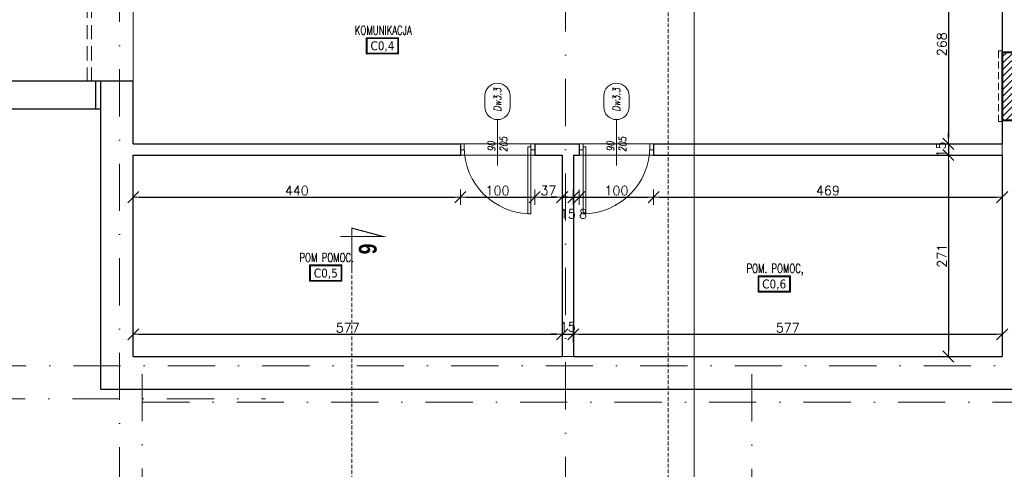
# Model space of a CAD drawing. Header units: millimetres. Extents: x 23192 to 177760, y -399809 to -79279.
# Tile 88 of 256: x 51858 to 53182, y -198166 to -197562. Entities that reach past the tile are written whole.
import ezdxf
from ezdxf.enums import TextEntityAlignment as Align

# ---------------------------------------------------------------- set-up
doc = ezdxf.new("R2010")
doc.units = ezdxf.units.MM
for name, pattern in [('CARKOVANA', [7.5, 5, -2.5]), ('DASHDOT', [25.4, 12.7, -6.35, 0, -6.35]), ('HIDDEN', [9.525, 6.35, -3.175]), ('HIDDEN2', [4.7625, 3.175, -1.5875])]:
    doc.linetypes.add(name, pattern=pattern)
doc.layers.get('0').update_dxf_attribs({"lineweight": 0})
for name, color, linetype, lineweight in [('!! 0_ Istn-sciany', 3, 'Continuous', 30), ('!! 0_ Istn-widok', 1, 'Continuous', 15), ('!! 0_ Opis', 8, 'Continuous', 13), ('!! 0_Istn-cienka', 4, 'Continuous', 9), ('!! 0_Istn-drzwi', 1, 'Continuous', 13), ('!! 0_Opis_pom', 9, 'Continuous', 13), ('!! 0_Osie', 1, 'DASHDOT', 13), ('!! 1_hatch projektowane ściany', 4, 'Continuous', 5), ('!! 1_PROJ Sciany', 2, 'Continuous', 40), ('!! 2_drzwi opis', 151, 'Continuous', 9), ('!! wymiary osi', 250, 'Continuous', 9), ('0-osie-liniA', 14, 'DASHDOT', 5)]:
    doc.layers.add(name, color=color, linetype=linetype, lineweight=lineweight)
doc.layers.add('!! 0_ramki', color=66, linetype='Continuous', lineweight=9, plot=False)
doc.layers.add('Powierzchnia', color=140, linetype='Continuous', lineweight=5, plot=False)
doc.layers.add('!! 1_Wyburzenia', color=252, linetype='CARKOVANA', lineweight=13, true_color=0x696969)
doc.styles.add('50', font='ROMANS.shx', dxfattribs={"width": 0.8, "height": 10})
doc.styles.add('ARCHETYP', font='romans.shx', dxfattribs={"height": 15})
doc.styles.add('ARIAL', font='tahoma.ttf')
doc.styles.add('STYLE7', font='ARIALNB.TTF')
doc.styles.add('TXT', font='simplex.shx')
doc.dimstyles.new('DIM50', dxfattribs={"dimscale": 5, "dimtxt": 2.5, "dimasz": 1.5, "dimexe": 0, "dimexo": 0, "dimgap": 0.5, "dimtad": 1, "dimdec": 4, "dimrnd": 0.5, "dimdsep": 46, "dimtxsty": 'TXT', "dimblk1": 'TICK1', "dimblk2": 'TICK1', "dimsah": 1, "dimcen": 0, "dimse1": 1, "dimse2": 1, "dimclrd": 1, "dimclre": 7, "dimclrt": 9, "dimadec": 0, "dimazin": 0, "dimtfac": 1, "dimtdec": 4, "dimtmove": 2, "dimatfit": 3, "dimldrblk": 'TICK1', "dimfxl": 1, "dimtolj": 1, "dimarcsym": 0})

# ---------------------------------------------------------------- blocks, each defined once
blk = doc.blocks.new('BLOK OSI')
at = {"layer": '0-osie-liniA', "ltscale": 5}
for points in [[(52592.21142, -193637.0088), (52592.21142, -199860.81919)], [(51992.21142, -199661.23318), (51992.21142, -193642.4104)], [(48625.50568, -198090.0883), (53810.60983, -198090.0883)], [(52022.71142, -198101.31839), (52022.71142, -199860.81919)], [(52842.71142, -198101.5883), (52842.71142, -199860.81919)], [(48624.30568, -198134.5883), (52188.53244, -198134.5883)], [(52022.71506, -198139.0883), (55016.99854, -198139.0883)]]:
    blk.add_lwpolyline(points, dxfattribs=at)
blk = doc.blocks.new('1_ok-opis')
blk.add_line((0, 111.6), (0, 50))
for points in [[(-17, 128.6), (-17, 143.6)], [(17, 128.6), (17, 143.6)]]:
    blk.add_lwpolyline(points)
for centre, start, end in [((0, 143.6), 0, 180), ((0, 128.6), 180, 0)]:
    blk.add_arc(centre, 17, start, end)
at = {"style": 'ARCHETYP'}
for tag, height, rotation, p in [('NR', 12, 90, (0, 136.9)), ('NR', 12, 270, (0, 136.9)), ('SZEROKOŚĆ', 10, 90, (-8, 78.3)), ('WYSOKOŚĆ', 10, 270, (-8, 78.3)), ('SZEROKOŚĆ', 10, 270, (8, 78.3)), ('WYSOKOŚĆ', 10, 90, (8, 78.3))]:
    blk.add_attdef(tag, text='', height=height, rotation=rotation, dxfattribs=at).set_placement(p, align=Align.MIDDLE)
blk = doc.blocks.new('TICK1')
at = {"color": 2}
blk.add_line((-1, -1), (1, 1), dxfattribs=at)
at = {"color": 0}
for p, q in [((0, 0), (-1, 0)), ((0, -1.4), (0, 1.4))]:
    blk.add_line(p, q, dxfattribs=at)
blk = doc.blocks.new('*D2570')
at = {"layer": '!! wymiary osi', "color": 1, "lineweight": -2, "transparency": 16777216}
blk.add_line((53107.3, -197468.1), (53107.3, -197721.1), dxfattribs=at)
at = {"layer": 'DEFPOINTS', "color": 0, "transparency": 16777216}
for p in [(53167.7, -197460.6), (53107.3, -197728.6), (53179.7, -197728.6)]:
    blk.add_point(p, dxfattribs=at)
at = {"layer": '!! wymiary osi', "color": 1, "lineweight": -2, "transparency": 16777216, "xscale": 7.5, "yscale": 7.5, "zscale": 7.5}
for p, rotation in [((53107.3, -197460.6), 90), ((53107.3, -197728.6), 270)]:
    blk.add_blockref('TICK1', p, dxfattribs=dict(at, rotation=rotation))
at = {"layer": '!! wymiary osi', "color": 9, "transparency": 16777216, "insert": (53098.5, -197594.6), "char_height": 12.5, "attachment_point": 5, "rotation": 90, "style": 'TXT'}
blk.add_mtext('\\A1;268', dxfattribs=at)
blk = doc.blocks.new('*D2571')
at = {"layer": '!! wymiary osi', "color": 1, "lineweight": -2, "transparency": 16777216}
for p, q in [((53107.3, -197721.1), (53107.3, -197713.6)), ((53107.3, -197728.6), (53107.3, -197743.6)), ((53107.3, -197751.1), (53107.3, -197758.6))]:
    blk.add_line(p, q, dxfattribs=at)
at = {"layer": 'DEFPOINTS', "color": 0, "transparency": 16777216}
for p in [(53179.7, -197728.6), (53107.3, -197743.6), (53179.7, -197743.6)]:
    blk.add_point(p, dxfattribs=at)
at = {"layer": '!! wymiary osi', "color": 1, "lineweight": -2, "transparency": 16777216, "xscale": 7.5, "yscale": 7.5, "zscale": 7.5}
for p, rotation in [((53107.3, -197728.6), 270), ((53107.3, -197743.6), 90)]:
    blk.add_blockref('TICK1', p, dxfattribs=dict(at, rotation=rotation))
at = {"layer": '!! wymiary osi', "color": 9, "transparency": 16777216, "insert": (53097.3, -197736.1), "char_height": 12.5, "attachment_point": 5, "rotation": 90, "style": 'TXT'}
blk.add_mtext('\\A1;15', dxfattribs=at)
blk = doc.blocks.new('*D2572')
at = {"layer": '!! wymiary osi', "color": 1, "lineweight": -2, "transparency": 16777216}
blk.add_line((53107.3, -197751.1), (53107.3, -198007.1), dxfattribs=at)
at = {"layer": 'DEFPOINTS', "color": 0, "transparency": 16777216}
for p in [(53179.7, -197743.6), (53107.3, -198014.6), (53179.7, -198014.6)]:
    blk.add_point(p, dxfattribs=at)
at = {"layer": '!! wymiary osi', "color": 1, "lineweight": -2, "transparency": 16777216, "xscale": 7.5, "yscale": 7.5, "zscale": 7.5}
for p, rotation in [((53107.3, -197743.6), 90), ((53107.3, -198014.6), 270)]:
    blk.add_blockref('TICK1', p, dxfattribs=dict(at, rotation=rotation))
at = {"layer": '!! wymiary osi', "color": 9, "transparency": 16777216, "insert": (53098.5, -197879.1), "char_height": 12.5, "attachment_point": 5, "rotation": 90, "style": 'TXT'}
blk.add_mtext('\\A1;271', dxfattribs=at)
blk = doc.blocks.new('*D2573')
at = {"layer": '!! wymiary osi', "color": 1, "lineweight": -2, "transparency": 16777216}
blk.add_line((52018.2, -197984.8), (52580.2, -197984.8), dxfattribs=at)
at = {"layer": 'DEFPOINTS', "color": 0, "transparency": 16777216}
for p in [(52587.7, -197984.8), (52010.7, -198014.6), (52587.7, -198014.6)]:
    blk.add_point(p, dxfattribs=at)
at = {"layer": '!! wymiary osi', "color": 1, "lineweight": -2, "transparency": 16777216, "xscale": 7.5, "yscale": 7.5, "zscale": 7.5, "rotation": 180}
blk.add_blockref('TICK1', (52010.7, -197984.8), dxfattribs=at)
at = {"layer": '!! wymiary osi', "color": 1, "lineweight": -2, "transparency": 16777216, "xscale": 7.5, "yscale": 7.5, "zscale": 7.5}
blk.add_blockref('TICK1', (52587.7, -197984.8), dxfattribs=at)
at = {"layer": '!! wymiary osi', "color": 9, "transparency": 16777216, "insert": (52299.2, -197976), "char_height": 12.5, "attachment_point": 5, "style": 'TXT'}
blk.add_mtext('\\A1;577', dxfattribs=at)
blk = doc.blocks.new('*D2574')
at = {"layer": '!! wymiary osi', "color": 1, "lineweight": -2, "transparency": 16777216}
for p, q in [((52580.2, -197984.8), (52572.7, -197984.8)), ((52587.7, -197984.8), (52602.7, -197984.8)), ((52610.2, -197984.8), (52617.7, -197984.8))]:
    blk.add_line(p, q, dxfattribs=at)
at = {"layer": 'DEFPOINTS', "color": 0, "transparency": 16777216}
for p in [(52602.7, -197984.8), (52587.7, -198014.6), (52602.7, -198014.6)]:
    blk.add_point(p, dxfattribs=at)
at = {"layer": '!! wymiary osi', "color": 1, "lineweight": -2, "transparency": 16777216, "xscale": 7.5, "yscale": 7.5, "zscale": 7.5}
blk.add_blockref('TICK1', (52587.7, -197984.8), dxfattribs=at)
at = {"layer": '!! wymiary osi', "color": 1, "lineweight": -2, "transparency": 16777216, "xscale": 7.5, "yscale": 7.5, "zscale": 7.5, "rotation": 180}
blk.add_blockref('TICK1', (52602.7, -197984.8), dxfattribs=at)
at = {"layer": '!! wymiary osi', "color": 9, "transparency": 16777216, "insert": (52595.2, -197974.8), "char_height": 12.5, "attachment_point": 5, "style": 'TXT'}
blk.add_mtext('\\A1;15', dxfattribs=at)
blk = doc.blocks.new('*D2575')
at = {"layer": '!! wymiary osi', "color": 1, "lineweight": -2, "transparency": 16777216}
blk.add_line((52610.2, -197984.8), (53172.2, -197984.8), dxfattribs=at)
at = {"layer": 'DEFPOINTS', "color": 0, "transparency": 16777216}
for p in [(53179.7, -197984.8), (52602.7, -198014.6), (53179.7, -198014.6)]:
    blk.add_point(p, dxfattribs=at)
at = {"layer": '!! wymiary osi', "color": 1, "lineweight": -2, "transparency": 16777216, "xscale": 7.5, "yscale": 7.5, "zscale": 7.5, "rotation": 180}
blk.add_blockref('TICK1', (52602.7, -197984.8), dxfattribs=at)
at = {"layer": '!! wymiary osi', "color": 1, "lineweight": -2, "transparency": 16777216, "xscale": 7.5, "yscale": 7.5, "zscale": 7.5}
blk.add_blockref('TICK1', (53179.7, -197984.8), dxfattribs=at)
at = {"layer": '!! wymiary osi', "color": 9, "transparency": 16777216, "insert": (52891.2, -197976), "char_height": 12.5, "attachment_point": 5, "style": 'TXT'}
blk.add_mtext('\\A1;577', dxfattribs=at)
blk = doc.blocks.new('*D2576')
at = {"layer": '!! wymiary osi', "color": 1, "lineweight": -2, "transparency": 16777216}
blk.add_line((52018.2, -197800.3), (52443.2, -197800.3), dxfattribs=at)
at = {"layer": 'DEFPOINTS', "color": 0, "transparency": 16777216}
for p in [(52010.7, -197743.6), (52450.7, -197743.6), (52450.7, -197800.3)]:
    blk.add_point(p, dxfattribs=at)
at = {"layer": '!! wymiary osi', "color": 1, "lineweight": -2, "transparency": 16777216, "xscale": 7.5, "yscale": 7.5, "zscale": 7.5, "rotation": 180}
blk.add_blockref('TICK1', (52010.7, -197800.3), dxfattribs=at)
at = {"layer": '!! wymiary osi', "color": 1, "lineweight": -2, "transparency": 16777216, "xscale": 7.5, "yscale": 7.5, "zscale": 7.5}
blk.add_blockref('TICK1', (52450.7, -197800.3), dxfattribs=at)
at = {"layer": '!! wymiary osi', "color": 9, "transparency": 16777216, "insert": (52230.7, -197791.5), "char_height": 12.5, "attachment_point": 5, "style": 'TXT'}
blk.add_mtext('\\A1;440', dxfattribs=at)
blk = doc.blocks.new('*D2577')
at = {"layer": '!! wymiary osi', "color": 1, "lineweight": -2, "transparency": 16777216}
blk.add_line((52458.2, -197800.3), (52543.2, -197800.3), dxfattribs=at)
at = {"layer": 'DEFPOINTS', "color": 0, "transparency": 16777216}
for p in [(52450.7, -197743.6), (52550.7, -197743.6), (52550.7, -197800.3)]:
    blk.add_point(p, dxfattribs=at)
at = {"layer": '!! wymiary osi', "color": 1, "lineweight": -2, "transparency": 16777216, "xscale": 7.5, "yscale": 7.5, "zscale": 7.5, "rotation": 180}
blk.add_blockref('TICK1', (52450.7, -197800.3), dxfattribs=at)
at = {"layer": '!! wymiary osi', "color": 1, "lineweight": -2, "transparency": 16777216, "xscale": 7.5, "yscale": 7.5, "zscale": 7.5}
blk.add_blockref('TICK1', (52550.7, -197800.3), dxfattribs=at)
at = {"layer": '!! wymiary osi', "color": 9, "transparency": 16777216, "insert": (52500.7, -197791.5), "char_height": 12.5, "attachment_point": 5, "style": 'TXT'}
blk.add_mtext('\\A1;100', dxfattribs=at)
blk = doc.blocks.new('*D2578')
at = {"layer": '!! wymiary osi', "color": 1, "lineweight": -2, "transparency": 16777216}
blk.add_line((52558.2, -197800.3), (52580.2, -197800.3), dxfattribs=at)
at = {"layer": 'DEFPOINTS', "color": 0, "transparency": 16777216}
for p in [(52550.7, -197743.6), (52587.7, -197743.6), (52587.7, -197800.3)]:
    blk.add_point(p, dxfattribs=at)
at = {"layer": '!! wymiary osi', "color": 1, "lineweight": -2, "transparency": 16777216, "xscale": 7.5, "yscale": 7.5, "zscale": 7.5, "rotation": 180}
blk.add_blockref('TICK1', (52550.7, -197800.3), dxfattribs=at)
at = {"layer": '!! wymiary osi', "color": 1, "lineweight": -2, "transparency": 16777216, "xscale": 7.5, "yscale": 7.5, "zscale": 7.5}
blk.add_blockref('TICK1', (52587.7, -197800.3), dxfattribs=at)
at = {"layer": '!! wymiary osi', "color": 9, "transparency": 16777216, "insert": (52569.2, -197791.5), "char_height": 12.5, "attachment_point": 5, "style": 'TXT'}
blk.add_mtext('\\A1;37', dxfattribs=at)
blk = doc.blocks.new('*D2579')
at = {"layer": '!! wymiary osi', "color": 1, "lineweight": -2, "transparency": 16777216}
for p, q in [((52580.2, -197800.3), (52572.7, -197800.3)), ((52587.7, -197800.3), (52602.7, -197800.3)), ((52610.2, -197800.3), (52617.7, -197800.3))]:
    blk.add_line(p, q, dxfattribs=at)
at = {"layer": 'DEFPOINTS', "color": 0, "transparency": 16777216}
for p in [(52587.7, -197743.6), (52602.7, -197743.6), (52602.7, -197800.3)]:
    blk.add_point(p, dxfattribs=at)
at = {"layer": '!! wymiary osi', "color": 1, "lineweight": -2, "transparency": 16777216, "xscale": 7.5, "yscale": 7.5, "zscale": 7.5}
blk.add_blockref('TICK1', (52587.7, -197800.3), dxfattribs=at)
at = {"layer": '!! wymiary osi', "color": 1, "lineweight": -2, "transparency": 16777216, "xscale": 7.5, "yscale": 7.5, "zscale": 7.5, "rotation": 180}
blk.add_blockref('TICK1', (52602.7, -197800.3), dxfattribs=at)
at = {"layer": '!! wymiary osi', "color": 9, "transparency": 16777216, "insert": (52595.2, -197822.8), "char_height": 12.5, "attachment_point": 5, "style": 'TXT'}
blk.add_mtext('\\A1;15', dxfattribs=at)
blk = doc.blocks.new('*D2580')
at = {"layer": '!! wymiary osi', "color": 1, "lineweight": -2, "transparency": 16777216}
for p, q in [((52595.2, -197800.3), (52587.7, -197800.3)), ((52602.7, -197800.3), (52610.7, -197800.3)), ((52618.2, -197800.3), (52625.7, -197800.3))]:
    blk.add_line(p, q, dxfattribs=at)
at = {"layer": 'DEFPOINTS', "color": 0, "transparency": 16777216}
for p in [(52602.7, -197743.6), (52610.7, -197743.6), (52610.7, -197800.3)]:
    blk.add_point(p, dxfattribs=at)
at = {"layer": '!! wymiary osi', "color": 1, "lineweight": -2, "transparency": 16777216, "xscale": 7.5, "yscale": 7.5, "zscale": 7.5}
blk.add_blockref('TICK1', (52602.7, -197800.3), dxfattribs=at)
at = {"layer": '!! wymiary osi', "color": 1, "lineweight": -2, "transparency": 16777216, "xscale": 7.5, "yscale": 7.5, "zscale": 7.5, "rotation": 180}
blk.add_blockref('TICK1', (52610.7, -197800.3), dxfattribs=at)
at = {"layer": '!! wymiary osi', "color": 9, "transparency": 16777216, "insert": (52615.8, -197822.8), "char_height": 12.5, "attachment_point": 5, "style": 'TXT'}
blk.add_mtext('\\A1;8', dxfattribs=at)
blk = doc.blocks.new('*D2581')
at = {"layer": '!! wymiary osi', "color": 1, "lineweight": -2, "transparency": 16777216}
blk.add_line((52618.2, -197800.3), (52703.2, -197800.3), dxfattribs=at)
at = {"layer": 'DEFPOINTS', "color": 0, "transparency": 16777216}
for p in [(52610.7, -197743.6), (52710.7, -197743.6), (52710.7, -197800.3)]:
    blk.add_point(p, dxfattribs=at)
at = {"layer": '!! wymiary osi', "color": 1, "lineweight": -2, "transparency": 16777216, "xscale": 7.5, "yscale": 7.5, "zscale": 7.5, "rotation": 180}
blk.add_blockref('TICK1', (52610.7, -197800.3), dxfattribs=at)
at = {"layer": '!! wymiary osi', "color": 1, "lineweight": -2, "transparency": 16777216, "xscale": 7.5, "yscale": 7.5, "zscale": 7.5}
blk.add_blockref('TICK1', (52710.7, -197800.3), dxfattribs=at)
at = {"layer": '!! wymiary osi', "color": 9, "transparency": 16777216, "insert": (52660.7, -197791.5), "char_height": 12.5, "attachment_point": 5, "style": 'TXT'}
blk.add_mtext('\\A1;100', dxfattribs=at)
blk = doc.blocks.new('*D2582')
at = {"layer": '!! wymiary osi', "color": 1, "lineweight": -2, "transparency": 16777216}
blk.add_line((52718.2, -197800.3), (53172.2, -197800.3), dxfattribs=at)
at = {"layer": 'DEFPOINTS', "color": 0, "transparency": 16777216}
for p in [(52710.7, -197743.6), (53179.7, -197743.6), (53179.7, -197800.3)]:
    blk.add_point(p, dxfattribs=at)
at = {"layer": '!! wymiary osi', "color": 1, "lineweight": -2, "transparency": 16777216, "xscale": 7.5, "yscale": 7.5, "zscale": 7.5, "rotation": 180}
blk.add_blockref('TICK1', (52710.7, -197800.3), dxfattribs=at)
at = {"layer": '!! wymiary osi', "color": 1, "lineweight": -2, "transparency": 16777216, "xscale": 7.5, "yscale": 7.5, "zscale": 7.5}
blk.add_blockref('TICK1', (53179.7, -197800.3), dxfattribs=at)
at = {"layer": '!! wymiary osi', "color": 9, "transparency": 16777216, "insert": (52945.2, -197791.5), "char_height": 12.5, "attachment_point": 5, "style": 'TXT'}
blk.add_mtext('\\A1;469', dxfattribs=at)
blk = doc.blocks.new('oznaczenie przekroi')
at = {"layer": '!! 0_ Opis', "color": 2, "const_width": 1.44}
blk.add_lwpolyline([(88364.2, -197902.7), (88364.2, -197841.9), (88406.3, -197853.2), (88349, -197853.2)], dxfattribs=at)
blk.add_lwpolyline([(88364.2, -197902.7), (88364.2, -197841.9), (88406.3, -197853.2), (88349, -197853.2)], dxfattribs=at)
at = {"layer": '!! 1_Wyburzenia'}
for points in [[(88789.9, -193651.7), (88789.9, -199799.7)], [(88364.2, -199785.2), (88364.2, -197902.7)]]:
    blk.add_lwpolyline(points, dxfattribs=at)
at = {"layer": '!! 0_ Opis', "color": 9, "style": 'STYLE7', "text_generation_flag": 6, "width": 0.95}
blk.add_text('6', height=24, rotation=90, dxfattribs=at).set_placement((88373.6, -197862.7))

msp = doc.modelspace()

# ---------------------------------------------------------------- hatches: boundary and pattern name
at = {"layer": '!! 1_hatch projektowane ściany'}
h = msp.add_hatch(dxfattribs=at)
h.set_pattern_fill('ANSI31', color=256, scale=2)
h.set_pattern_definition([(225, (57913.864, -203923.1074), (4.490128, -4.490128), [])])
h.paths.add_polyline_path([(53228.71142, -197611.5883), (53205.71142, -197611.5883), (53205.71142, -197605.5883), (53179.71142, -197605.5883), (53179.71142, -197696.5883), (53205.71142, -197696.5883), (53205.71142, -197690.5883), (53228.71142, -197690.5883)])

# ---------------------------------------------------------------- linework, layer by layer
at = {"layer": '!! 0_ Istn-sciany'}
for points in [[(53179.71142, -197551.5883), (53179.71142, -197605.5883)], [(51687.71142, -197643.5883), (52010.71142, -197643.5883)], [(51960.21142, -197681.5883), (51960.21142, -197643.5883)], [(51966.71142, -197643.5883), (51966.71142, -198058.5883), (53217.71142, -198058.5883), (53217.71142, -197691.5883)], [(52010.71142, -197728.5883), (52010.71142, -197643.5883)], [(51705.66418, -197681.5883), (51966.71142, -197681.5883)], [(53179.71142, -197696.5883), (53179.71142, -197728.5883)], [(52010.71142, -197728.5883), (52450.71142, -197728.5883)], [(52450.71142, -197728.5883), (52450.71142, -197743.5883)], [(52550.71142, -197728.5883), (52610.71142, -197728.5883)], [(52550.71142, -197728.5883), (52550.71142, -197743.5883)], [(52610.71142, -197728.5883), (52610.71142, -197743.5883)], [(52710.71142, -197728.5883), (53179.71142, -197728.5883)], [(52710.71142, -197728.5883), (52710.71142, -197743.5883)], [(52010.71142, -197743.5883), (52450.71142, -197743.5883)], [(52010.71142, -198014.5883), (52010.71142, -197743.5883)], [(52550.71142, -197743.5883), (52587.71142, -197743.5883)], [(52587.71142, -197743.5883), (52587.71142, -198014.5883)], [(52602.71142, -197743.5883), (52610.71142, -197743.5883)], [(52602.71142, -197743.5883), (52602.71142, -198014.5883)], [(52710.71142, -197743.5883), (53179.71142, -197743.5883)], [(53179.71142, -197743.5883), (53179.71142, -198014.5883)], [(52010.71142, -198014.5883), (52587.71142, -198014.5883)], [(52602.71142, -198014.5883), (53179.71142, -198014.5883)]]:
    msp.add_lwpolyline(points, dxfattribs=at)
at = {"layer": '!! 0_ Istn-widok', "linetype": 'HIDDEN', "ltscale": 3}
for points in [[(51948.71142, -197511.5883), (51948.71142, -197643.5883)], [(51954.71142, -197511.5883), (51954.71142, -197643.5883)]]:
    msp.add_lwpolyline(points, dxfattribs=at)
at = {"layer": '!! 0_ Istn-widok'}
for points in [[(53179.71142, -197728.5883), (53179.71142, -197743.5883)], [(52587.71142, -198014.5883), (52602.71142, -198014.5883)]]:
    msp.add_lwpolyline(points, dxfattribs=at)
at = {"layer": '!! 0_Istn-cienka', "linetype": 'HIDDEN', "ltscale": 2}
msp.add_lwpolyline([(53179.71142, -197605.5883), (53179.71142, -197696.5883)], dxfattribs=at)
at = {"layer": '!! 0_Istn-drzwi'}
for points in [[(52500.71142, -197707.5883), (52500.71142, -197757.5883)], [(52660.71142, -197707.5883), (52660.71142, -197757.5883)]]:
    msp.add_lwpolyline(points, dxfattribs=at)
for points in [[(52455.71142, -197728.5883), (52450.71142, -197728.5883), (52450.71142, -197736.5883), (52455.71142, -197736.5883)], [(52541.71142, -197822.5883), (52541.71142, -197732.5883), (52545.71142, -197732.5883), (52545.71142, -197822.5883)], [(52545.71142, -197728.5883), (52550.71142, -197728.5883), (52550.71142, -197736.5883), (52545.71142, -197736.5883)], [(52615.71142, -197728.5883), (52610.71142, -197728.5883), (52610.71142, -197736.5883), (52615.71142, -197736.5883)], [(52619.71142, -197822.5883), (52619.71142, -197732.5883), (52615.71142, -197732.5883), (52615.71142, -197822.5883)], [(52705.71142, -197728.5883), (52710.71142, -197728.5883), (52710.71142, -197736.5883), (52705.71142, -197736.5883)]]:
    msp.add_lwpolyline(points, close=True, dxfattribs=at)
for centre, start, end in [((52545.71142, -197732.5883), 180.00000004, 270.00000004), ((52615.71142, -197732.5883), 269.99999996, 359.99999996)]:
    msp.add_arc(centre, 90, start, end, dxfattribs=at)
at = {"layer": '!! 0_Opis_pom', "ltscale": 0.7}
for points in [[(52324.20562, -197607.48561), (52367.72562, -197607.48561), (52367.72562, -197585.72561), (52324.20562, -197585.72561)], [(52325.29362, -197606.39761), (52366.63762, -197606.39761), (52366.63762, -197586.81361), (52325.29362, -197586.81361)], [(52247.96696, -197913.3162), (52291.48696, -197913.3162), (52291.48696, -197891.5562), (52247.96696, -197891.5562)], [(52249.05496, -197912.2282), (52290.39896, -197912.2282), (52290.39896, -197892.6442), (52249.05496, -197892.6442)], [(52851.17793, -197927.95354), (52894.69793, -197927.95354), (52894.69793, -197906.19354), (52851.17793, -197906.19354)], [(52852.26593, -197926.86554), (52893.60993, -197926.86554), (52893.60993, -197907.28154), (52852.26593, -197907.28154)]]:
    msp.add_lwpolyline(points, close=True, dxfattribs=at)
at = {"layer": '!! 0_ramki'}
msp.add_lwpolyline([(48565.42916, -197114.84055), (52765.42916, -197114.84055), (52765.42916, -200084.84055), (48565.42916, -200084.84055)], close=True, dxfattribs=at)
at = {"layer": '!! 1_PROJ Sciany'}
msp.add_lwpolyline([(53228.71142, -197611.5883), (53205.71142, -197611.5883), (53205.71142, -197605.5883), (53179.71142, -197605.5883), (53179.71142, -197696.5883), (53205.71142, -197696.5883), (53205.71142, -197690.5883), (53228.71142, -197690.5883)], close=True, dxfattribs=at)
at = {"layer": '!! 1_Wyburzenia', "linetype": 'HIDDEN2', "ltscale": 3}
for points in [[(53174.71142, -197603.5883), (53174.71142, -197698.5883)], [(53179.71142, -197603.5883), (53174.71142, -197603.5883)], [(53179.71142, -197605.5883), (53205.71142, -197605.5883)], [(53179.71142, -197698.5883), (53174.71142, -197698.5883)], [(53179.71142, -197696.5883), (53205.71142, -197696.5883)]]:
    msp.add_lwpolyline(points, dxfattribs=at)
at = {"layer": 'Powierzchnia'}
for points in [[(52010.71142, -197460.5883), (53179.71142, -197460.5883), (53179.71142, -197728.5883), (52010.71142, -197728.5883)], [(52587.71142, -197743.5883), (52010.71142, -197743.5883), (52010.71142, -198014.5883), (52587.71142, -198014.5883)], [(53179.71142, -198014.5883), (52602.71142, -198014.5883), (52602.71142, -197743.5883), (53179.71142, -197743.5883)]]:
    msp.add_lwpolyline(points, close=True, dxfattribs=at)

# ---------------------------------------------------------------- block references
at = {"layer": '!! 0_Osie'}
msp.add_blockref('BLOK OSI', (0, 63), dxfattribs=at)
at = {"layer": '!! 1_Wyburzenia'}
msp.add_blockref('oznaczenie przekroi', (-36059.54271, 0), dxfattribs=at)
at = {"layer": '!! 2_drzwi opis'}
ref = msp.add_blockref('1_ok-opis', (52500.71142, -197807.5883), dxfattribs=dict(at, xscale=-1, rotation=359.9999963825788))
ref.add_attrib('WYSOKOŚĆ', '90 ', dxfattribs={"layer": '0', "height": 10, "rotation": 89.99999638, "style": '50', "oblique": 10, "width": 0.8}).set_placement((52492.71143, -197729.29745), align=Align.MIDDLE)
ref.add_attrib('SZEROKOŚĆ', '205', dxfattribs={"layer": '0', "height": 10, "rotation": 89.99999638, "style": '50', "oblique": 10, "width": 0.8}).set_placement((52508.71143, -197729.29745), align=Align.MIDDLE)
ref.add_attrib('NR', 'Dw3.3', dxfattribs={"layer": '0', "height": 10, "rotation": 89.99999638, "style": '50', "oblique": 10, "width": 0.8}).set_placement((52500.71143, -197669.38116), align=Align.MIDDLE)
ref = msp.add_blockref('1_ok-opis', (52660.71142, -197807.5883), dxfattribs=dict(at, xscale=-1, rotation=359.9999963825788))
ref.add_attrib('WYSOKOŚĆ', '90 ', dxfattribs={"layer": '0', "height": 10, "rotation": 89.99999638, "style": '50', "oblique": 10, "width": 0.8}).set_placement((52652.71143, -197729.29745), align=Align.MIDDLE)
ref.add_attrib('SZEROKOŚĆ', '205', dxfattribs={"layer": '0', "height": 10, "rotation": 89.99999638, "style": '50', "oblique": 10, "width": 0.8}).set_placement((52668.71143, -197729.29745), align=Align.MIDDLE)
ref.add_attrib('NR', 'Dw3.3', dxfattribs={"layer": '0', "height": 10, "rotation": 89.99999638, "style": '50', "oblique": 10, "width": 0.8}).set_placement((52660.71143, -197669.38116), align=Align.MIDDLE)

# ---------------------------------------------------------------- texts
at = {"layer": '!! 0_Opis_pom', "ltscale": 0.7, "style": 'TXT', "width": 0.7}
for s, p in [('KOMUNIKACJA', (52347.08075, -197581.6793)), ('POM POMOC.', (52270.84209, -197887.50989)), ('POM. POMOC,', (52874.05306, -197902.14722))]:
    msp.add_text(s, height=12, dxfattribs=at).set_placement(p, align=Align.CENTER)
at = {"layer": '!! 0_Opis_pom', "ltscale": 0.7, "style": 'ARIAL'}
for tag, p in [('C0,4', (52345.96562, -197596.60561)), ('C0,5', (52269.72696, -197902.4362)), ('C0,6', (52872.93793, -197917.07354))]:
    msp.add_attdef(tag, text='', height=11.968, dxfattribs=at).set_placement(p, align=Align.MIDDLE_CENTER)

# ---------------------------------------------------------------- dimensions: what is measured, and where the dimension line sits
at = {"layer": '!! wymiary osi'}
for base, p1, p2, picture, middle in [((53107.26932, -197728.5883), (53167.71142, -197460.5883), (53179.71142, -197728.5883), '*D2570', (53098.51932, -197594.5883)), ((53107.26932, -197743.5883), (53179.71142, -197728.5883), (53179.71142, -197743.5883), '*D2571', (53097.26932, -197736.0883)), ((53107.26932, -198014.5883), (53179.71142, -197743.5883), (53179.71142, -198014.5883), '*D2572', (53098.51932, -197879.0883))]:
    dim = msp.add_linear_dim(base=base, p1=p1, p2=p2, angle=90, dimstyle='DIM50', dxfattribs=at)
    dim.commit()
    dim.dimension.update_dxf_attribs({"geometry": picture, "text_midpoint": middle})
for base, p1, p2, picture, middle in [((52450.71142, -197800.28304), (52010.71142, -197743.5883), (52450.71142, -197743.5883), '*D2576', (52230.71142, -197791.53304)), ((52550.71142, -197800.28304), (52450.71142, -197743.5883), (52550.71142, -197743.5883), '*D2577', (52500.71142, -197791.53304)), ((52587.71142, -197800.28304), (52550.71142, -197743.5883), (52587.71142, -197743.5883), '*D2578', (52569.21142, -197791.53304)), ((52602.71142, -197800.28304), (52587.71142, -197743.5883), (52602.71142, -197743.5883), '*D2579', (52595.21142, -197822.78304)), ((52710.71142, -197800.28304), (52610.71142, -197743.5883), (52710.71142, -197743.5883), '*D2581', (52660.71142, -197791.53304)), ((53179.71142, -197800.28304), (52710.71142, -197743.5883), (53179.71142, -197743.5883), '*D2582', (52945.21142, -197791.53304)), ((52587.71142, -197984.75943), (52010.71142, -198014.5883), (52587.71142, -198014.5883), '*D2573', (52299.21142, -197976.00943)), ((52602.71142, -197984.75943), (52587.71142, -198014.5883), (52602.71142, -198014.5883), '*D2574', (52595.21142, -197974.75943)), ((53179.71142, -197984.75943), (52602.71142, -198014.5883), (53179.71142, -198014.5883), '*D2575', (52891.21142, -197976.00943))]:
    dim = msp.add_linear_dim(base=base, p1=p1, p2=p2, dimstyle='DIM50', dxfattribs=at)
    dim.commit()
    dim.dimension.update_dxf_attribs({"geometry": picture, "text_midpoint": middle})
dim = msp.add_linear_dim(base=(52610.71142, -197800.28304), p1=(52602.71142, -197743.5883), p2=(52610.71142, -197743.5883), dimstyle='DIM50', dxfattribs=at)
dim.commit()
dim.dimension.update_dxf_attribs({"geometry": '*D2580', "text_midpoint": (52615.81345, -197822.78304), "dimtype": 160})

doc.saveas('drawing.dxf')
